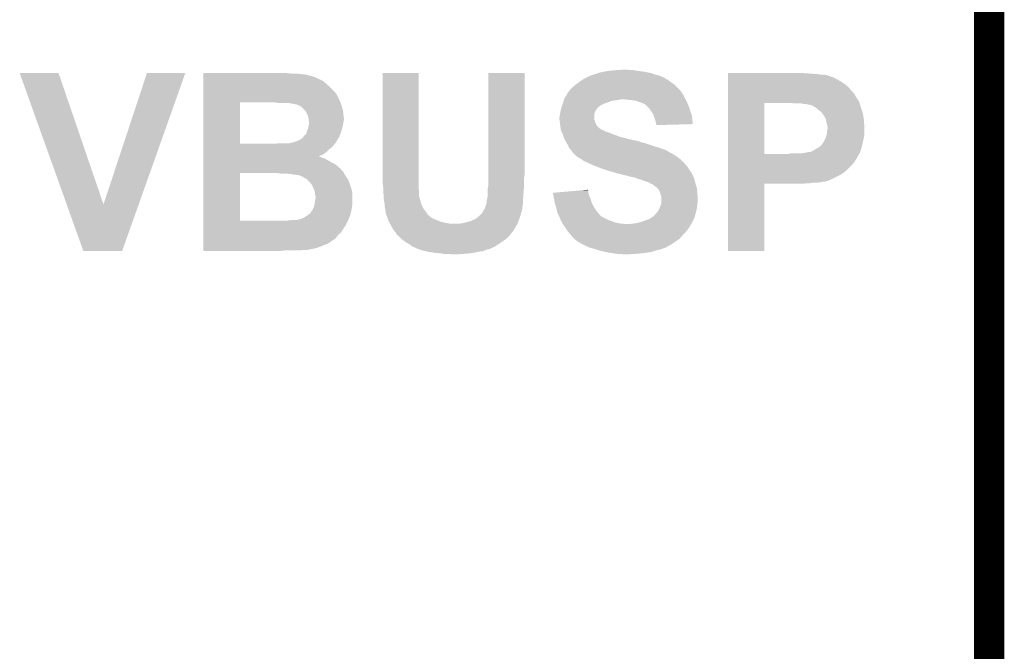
# Model space of a CAD drawing. Extents: x -0.05 to 0.95, y -0.15 to 2.1.
# Tile 37 of 38: x 0.59 to 0.79, y 1.68 to 1.8. Entities that reach past the tile are written whole.
import ezdxf

# ---------------------------------------------------------------- set-up
doc = ezdxf.new("R2010")
doc.units = 0
doc.layers.add('PAC1811_CLICK_V100A_GKO', color=5, linetype='CONTINUOUS')
doc.layers.add('PAC1811_CLICK_V100A_GTO', color=14, linetype='CONTINUOUS')

msp = doc.modelspace()

# ---------------------------------------------------------------- linework, layer by layer
at = {"layer": 'PAC1811_CLICK_V100A_GKO', "const_width": 0.006}
msp.add_lwpolyline([(0.725, 1), (0.785, 1.06), (0.785, 2.055)], dxfattribs=at)
at = {"layer": 'PAC1811_CLICK_V100A_GTO'}
for points in [[(0.60231, 1.7642), (0.593, 1.7902), (0.6096, 1.7642), (0.6007, 1.7902)], [(0.593, 1.7902), (0.593, 1.7902), (0.6007, 1.7902), (0.593, 1.7902)], [(0.6096, 1.7642), (0.6182, 1.7902), (0.61657, 1.7642), (0.6258, 1.7902)], [(0.6182, 1.7902), (0.6182, 1.7902), (0.6258, 1.7902), (0.6182, 1.7902)], [(0.6294, 1.7901), (0.6294, 1.7902), (0.6469, 1.7901), (0.6458, 1.7902)], [(0.6294, 1.7899), (0.6294, 1.7901), (0.6497, 1.7899), (0.6479, 1.7901)], [(0.6649, 1.7683), (0.6649, 1.7902), (0.672, 1.7683), (0.672, 1.7902)], [(0.6649, 1.7902), (0.6649, 1.7902), (0.672, 1.7902), (0.6649, 1.7902)], [(0.6858, 1.7716), (0.6858, 1.7902), (0.693, 1.7716), (0.693, 1.7902)], [(0.6858, 1.7902), (0.6858, 1.7902), (0.693, 1.7902), (0.6858, 1.7902)], [(0.7069, 1.79), (0.7073, 1.7901), (0.71863, 1.79), (0.71837, 1.7901)], [(0.7073, 1.7901), (0.70755, 1.7902), (0.71837, 1.7901), (0.7181, 1.7902)], [(0.70755, 1.7902), (0.7078, 1.7903), (0.7181, 1.7902), (0.71757, 1.7903)], [(0.7078, 1.7903), (0.7088, 1.7905), (0.71757, 1.7903), (0.7165, 1.7905)], [(0.7088, 1.7905), (0.7094, 1.7906), (0.7165, 1.7905), (0.7157, 1.7906)], [(0.7094, 1.7906), (0.71, 1.7907), (0.7157, 1.7906), (0.7151, 1.7907)], [(0.71, 1.7907), (0.7113, 1.7908), (0.7151, 1.7907), (0.7144, 1.7908)], [(0.7113, 1.7908), (0.7128, 1.7909), (0.7138, 1.7908), (0.7134, 1.7909)], [(0.7333, 1.79), (0.7333, 1.7902), (0.751, 1.79), (0.7482, 1.7902)], [(0.6294, 1.7897), (0.6294, 1.7899), (0.6504, 1.7897), (0.6498, 1.7899)], [(0.6294, 1.7899), (0.6294, 1.7899), (0.6498, 1.7899), (0.6497, 1.7899)], [(0.6294, 1.7896), (0.6294, 1.7897), (0.6509, 1.7896), (0.6504, 1.7897)], [(0.6294, 1.7894), (0.6294, 1.7896), (0.6515, 1.7894), (0.6509, 1.7896)], [(0.6294, 1.7891), (0.6294, 1.7894), (0.6521, 1.7891), (0.6515, 1.7894)], [(0.6294, 1.7888), (0.6294, 1.7891), (0.6528, 1.7888), (0.6521, 1.7891)], [(0.6294, 1.7884), (0.6294, 1.7888), (0.6534, 1.7884), (0.6528, 1.7888)], [(0.6294, 1.7883), (0.6294, 1.7884), (0.6534, 1.7883), (0.6534, 1.7884)], [(0.6294, 1.7882), (0.6294, 1.7883), (0.6536, 1.7882), (0.6534, 1.7883)], [(0.6294, 1.7879), (0.6294, 1.7882), (0.6539, 1.7879), (0.6536, 1.7882)], [(0.7031, 1.7879), (0.7039, 1.7885), (0.7227, 1.7879), (0.72186, 1.7885)], [(0.7039, 1.7885), (0.7045, 1.7889), (0.72186, 1.7885), (0.7213, 1.7889)], [(0.7045, 1.7889), (0.7048, 1.7891), (0.7213, 1.7889), (0.72095, 1.7891)], [(0.7048, 1.7891), (0.7052, 1.7893), (0.72095, 1.7891), (0.7206, 1.7893)], [(0.7052, 1.7893), (0.7058, 1.7896), (0.7206, 1.7893), (0.71993, 1.7896)], [(0.7058, 1.7896), (0.7059, 1.7897), (0.71993, 1.7896), (0.7197, 1.7897)], [(0.7061, 1.7897), (0.7063, 1.7898), (0.7197, 1.7897), (0.7193, 1.7898)], [(0.7063, 1.7898), (0.7066, 1.7899), (0.7193, 1.7898), (0.7189, 1.7899)], [(0.7066, 1.7899), (0.7069, 1.79), (0.7189, 1.7899), (0.71863, 1.79)], [(0.7333, 1.7899), (0.7333, 1.79), (0.7517, 1.7899), (0.751, 1.79)], [(0.7333, 1.7898), (0.7333, 1.7899), (0.7528, 1.7898), (0.7523, 1.7899)], [(0.7333, 1.7897), (0.7333, 1.7898), (0.7532, 1.7897), (0.7528, 1.7898)], [(0.7333, 1.7896), (0.7333, 1.7897), (0.7533, 1.7896), (0.7532, 1.7897)], [(0.7333, 1.7895), (0.7333, 1.7896), (0.7537, 1.7895), (0.7535, 1.7896)], [(0.7333, 1.7896), (0.7333, 1.7896), (0.7535, 1.7896), (0.7533, 1.7896)], [(0.7333, 1.7893), (0.7333, 1.7895), (0.7543, 1.7893), (0.7537, 1.7895)], [(0.7333, 1.7885), (0.7333, 1.7893), (0.7557, 1.7885), (0.7543, 1.7893)], [(0.7333, 1.7879), (0.7333, 1.7885), (0.7566, 1.7879), (0.7557, 1.7885)], [(0.6294, 1.7876), (0.6294, 1.7879), (0.6543, 1.7876), (0.6539, 1.7879)], [(0.6294, 1.7867), (0.6294, 1.7876), (0.6552, 1.7867), (0.6543, 1.7876)], [(0.6294, 1.7861), (0.6294, 1.7867), (0.6557, 1.7861), (0.6552, 1.7867)], [(0.7014, 1.7861), (0.7015, 1.7862), (0.72428, 1.7861), (0.72422, 1.7862)], [(0.7015, 1.7862), (0.70163, 1.7864), (0.72422, 1.7862), (0.7241, 1.7864)], [(0.70163, 1.7864), (0.7017, 1.7865), (0.7241, 1.7864), (0.72403, 1.7865)], [(0.7017, 1.7865), (0.70193, 1.7868), (0.72403, 1.7865), (0.7238, 1.7868)], [(0.70193, 1.7868), (0.702, 1.7869), (0.7238, 1.7868), (0.7237, 1.7869)], [(0.702, 1.7869), (0.7025, 1.7874), (0.7237, 1.7869), (0.7232, 1.7874)], [(0.7025, 1.7874), (0.7031, 1.7879), (0.7232, 1.7874), (0.7227, 1.7879)], [(0.7333, 1.7871), (0.7333, 1.7879), (0.7574, 1.7871), (0.7566, 1.7879)], [(0.7333, 1.7862), (0.7333, 1.7871), (0.7582, 1.7862), (0.7574, 1.7871)], [(0.7333, 1.7861), (0.7333, 1.7862), (0.7583, 1.7861), (0.7582, 1.7862)], [(0.6294, 1.7854), (0.6294, 1.7861), (0.6561, 1.7854), (0.6557, 1.7861)], [(0.6294, 1.7853), (0.6294, 1.7854), (0.6561, 1.7853), (0.6561, 1.7854)], [(0.6294, 1.7847), (0.6294, 1.7853), (0.6564, 1.7847), (0.6561, 1.7853)], [(0.6294, 1.7844), (0.6294, 1.7847), (0.65652, 1.7844), (0.6564, 1.7847)], [(0.6294, 1.7762), (0.6294, 1.7844), (0.6366, 1.7762), (0.6366, 1.7844)], [(0.6442, 1.7843), (0.6436, 1.7844), (0.65656, 1.7843), (0.65652, 1.7844)], [(0.6466, 1.7842), (0.6464, 1.7843), (0.6566, 1.7842), (0.65656, 1.7843)], [(0.70053, 1.7841), (0.70073, 1.7847), (0.7086, 1.7841), (0.7102, 1.7847)], [(0.70073, 1.7847), (0.7008, 1.7849), (0.7102, 1.7847), (0.7116, 1.7849)], [(0.7008, 1.7849), (0.70083, 1.785), (0.7116, 1.7849), (0.7122, 1.785)], [(0.70083, 1.785), (0.7009, 1.7852), (0.72488, 1.785), (0.72476, 1.7852)], [(0.7009, 1.7852), (0.70096, 1.7853), (0.72476, 1.7852), (0.7247, 1.7853)], [(0.70096, 1.7853), (0.70134, 1.7859), (0.7247, 1.7853), (0.7244, 1.7859)], [(0.70134, 1.7859), (0.7014, 1.786), (0.7244, 1.7859), (0.72434, 1.786)], [(0.7014, 1.786), (0.7014, 1.7861), (0.72434, 1.786), (0.72428, 1.7861)], [(0.7147, 1.7848), (0.7127, 1.785), (0.725, 1.7848), (0.72488, 1.785)], [(0.7154, 1.7846), (0.7147, 1.7848), (0.72509, 1.7846), (0.725, 1.7848)], [(0.716, 1.7844), (0.7154, 1.7846), (0.72517, 1.7844), (0.72509, 1.7846)], [(0.7165, 1.7842), (0.716, 1.7844), (0.72526, 1.7842), (0.72517, 1.7844)], [(0.7333, 1.7857), (0.7333, 1.7861), (0.7585, 1.7857), (0.7583, 1.7861)], [(0.7333, 1.7848), (0.7333, 1.7857), (0.7591, 1.7848), (0.7585, 1.7857)], [(0.7333, 1.7844), (0.7333, 1.7848), (0.7593, 1.7844), (0.7591, 1.7848)], [(0.7333, 1.7843), (0.7333, 1.7844), (0.75933, 1.7843), (0.7593, 1.7844)], [(0.7333, 1.7742), (0.7333, 1.7843), (0.7405, 1.7742), (0.7405, 1.7843)], [(0.7463, 1.7842), (0.7458, 1.7843), (0.75936, 1.7842), (0.75933, 1.7843)], [(0.6473, 1.7841), (0.6466, 1.7842), (0.65663, 1.7841), (0.6566, 1.7842)], [(0.6478, 1.784), (0.6473, 1.7841), (0.65667, 1.784), (0.65663, 1.7841)], [(0.6483, 1.7838), (0.6478, 1.784), (0.65673, 1.7838), (0.65667, 1.784)], [(0.6487, 1.7836), (0.6483, 1.7838), (0.6568, 1.7836), (0.65673, 1.7838)], [(0.6494, 1.7829), (0.6487, 1.7836), (0.657, 1.7829), (0.6568, 1.7836)], [(0.6497, 1.7826), (0.6494, 1.7829), (0.65704, 1.7826), (0.657, 1.7829)], [(0.6499, 1.7821), (0.6497, 1.7826), (0.6571, 1.7821), (0.65704, 1.7826)], [(0.7, 1.782), (0.70007, 1.7824), (0.7068, 1.782), (0.7069, 1.7824)], [(0.70007, 1.7824), (0.7001, 1.7826), (0.7069, 1.7824), (0.707, 1.7826)], [(0.7001, 1.7826), (0.70015, 1.7828), (0.707, 1.7826), (0.7071, 1.7828)], [(0.70015, 1.7828), (0.7003, 1.7834), (0.7071, 1.7828), (0.7075, 1.7834)], [(0.7003, 1.7834), (0.70033, 1.7835), (0.7075, 1.7834), (0.7077, 1.7835)], [(0.70033, 1.7835), (0.7004, 1.7837), (0.7077, 1.7835), (0.7079, 1.7837)], [(0.7004, 1.7837), (0.70053, 1.7841), (0.7079, 1.7837), (0.7086, 1.7841)], [(0.7169, 1.784), (0.7165, 1.7842), (0.72534, 1.784), (0.72526, 1.7842)], [(0.7175, 1.7834), (0.7169, 1.784), (0.7256, 1.7834), (0.72534, 1.784)], [(0.7177, 1.7832), (0.7175, 1.7834), (0.72566, 1.7832), (0.7256, 1.7834)], [(0.71803, 1.7827), (0.7177, 1.7832), (0.7258, 1.7827), (0.72566, 1.7832)], [(0.7185, 1.782), (0.71803, 1.7827), (0.72606, 1.782), (0.7258, 1.7827)], [(0.7483, 1.7841), (0.7478, 1.7842), (0.75939, 1.7841), (0.75936, 1.7842)], [(0.7489, 1.784), (0.7487, 1.7841), (0.75942, 1.784), (0.75939, 1.7841)], [(0.7496, 1.7839), (0.749, 1.784), (0.75945, 1.7839), (0.75942, 1.784)], [(0.7501, 1.7837), (0.7496, 1.7839), (0.75951, 1.7837), (0.75945, 1.7839)], [(0.7506, 1.7834), (0.7501, 1.7837), (0.7596, 1.7834), (0.75951, 1.7837)], [(0.751, 1.7831), (0.7506, 1.7834), (0.7597, 1.7831), (0.7596, 1.7834)], [(0.7513, 1.7828), (0.751, 1.7831), (0.7598, 1.7828), (0.7597, 1.7831)], [(0.7516, 1.7826), (0.7513, 1.7828), (0.75987, 1.7826), (0.7598, 1.7828)], [(0.7518, 1.7825), (0.7516, 1.7826), (0.7599, 1.7825), (0.75987, 1.7826)], [(0.7518, 1.7824), (0.7518, 1.7825), (0.75993, 1.7824), (0.7599, 1.7825)], [(0.75196, 1.7822), (0.7518, 1.7824), (0.76, 1.7822), (0.75993, 1.7824)], [(0.6501, 1.7817), (0.6499, 1.7821), (0.65715, 1.7817), (0.6571, 1.7821)], [(0.6502, 1.7813), (0.6501, 1.7817), (0.6572, 1.7813), (0.65715, 1.7817)], [(0.6502, 1.7809), (0.6502, 1.7813), (0.6572, 1.7809), (0.6572, 1.7813)], [(0.6503, 1.7806), (0.6502, 1.7809), (0.65714, 1.7806), (0.6572, 1.7809)], [(0.6503, 1.7804), (0.6503, 1.7806), (0.6571, 1.7804), (0.65714, 1.7806)], [(0.6503, 1.7803), (0.6503, 1.7804), (0.65708, 1.7803), (0.6571, 1.7804)], [(0.6999, 1.7815), (0.7, 1.782), (0.7068, 1.7815), (0.7068, 1.782)], [(0.6999, 1.781), (0.6999, 1.7815), (0.7068, 1.781), (0.7068, 1.7815)], [(0.69993, 1.7808), (0.6999, 1.781), (0.7069, 1.7808), (0.7068, 1.781)], [(0.69998, 1.7804), (0.69993, 1.7808), (0.707, 1.7804), (0.7069, 1.7808)], [(0.7, 1.7802), (0.69998, 1.7804), (0.7071, 1.7802), (0.707, 1.7804)], [(0.71853, 1.7819), (0.7185, 1.782), (0.7261, 1.7819), (0.72606, 1.782)], [(0.7188, 1.7811), (0.71853, 1.7819), (0.7262, 1.7811), (0.7261, 1.7819)], [(0.7189, 1.7808), (0.7188, 1.7811), (0.72623, 1.7808), (0.7262, 1.7811)], [(0.719, 1.7803), (0.7189, 1.7808), (0.72628, 1.7803), (0.72623, 1.7808)], [(0.7522, 1.7819), (0.75196, 1.7822), (0.76005, 1.7819), (0.76, 1.7822)], [(0.7525, 1.7814), (0.7522, 1.7819), (0.76012, 1.7814), (0.76005, 1.7819)], [(0.7527, 1.7809), (0.7525, 1.7814), (0.7602, 1.7809), (0.76012, 1.7814)], [(0.7528, 1.7803), (0.7527, 1.7809), (0.76024, 1.7803), (0.7602, 1.7809)], [(0.6498, 1.7783), (0.64982, 1.7784), (0.65656, 1.7783), (0.6566, 1.7784)], [(0.64982, 1.7784), (0.6499, 1.7787), (0.6566, 1.7784), (0.65669, 1.7787)], [(0.6499, 1.7787), (0.6501, 1.7792), (0.65669, 1.7787), (0.65683, 1.7792)], [(0.6501, 1.7792), (0.6502, 1.7797), (0.65683, 1.7792), (0.65697, 1.7797)], [(0.6502, 1.7797), (0.65022, 1.7798), (0.65697, 1.7797), (0.657, 1.7798)], [(0.65022, 1.7798), (0.6503, 1.7803), (0.657, 1.7798), (0.65708, 1.7803)], [(0.70003, 1.78), (0.7, 1.7802), (0.7072, 1.78), (0.7071, 1.7802)], [(0.70007, 1.7797), (0.70003, 1.78), (0.7074, 1.7797), (0.7072, 1.78)], [(0.70013, 1.7793), (0.70007, 1.7797), (0.7078, 1.7793), (0.7074, 1.7797)], [(0.70016, 1.7791), (0.70013, 1.7793), (0.7081, 1.7791), (0.7078, 1.7793)], [(0.70017, 1.779), (0.70016, 1.7791), (0.7082, 1.779), (0.7081, 1.7791)], [(0.70019, 1.7789), (0.70017, 1.779), (0.7085, 1.7789), (0.7082, 1.779)], [(0.7002, 1.7788), (0.70019, 1.7789), (0.7087, 1.7788), (0.7085, 1.7789)], [(0.7003, 1.7786), (0.7002, 1.7788), (0.7091, 1.7786), (0.7087, 1.7788)], [(0.70035, 1.7785), (0.7003, 1.7786), (0.7095, 1.7785), (0.7091, 1.7786)], [(0.7005, 1.7782), (0.70035, 1.7785), (0.71025, 1.7782), (0.7095, 1.7785)], [(0.71907, 1.7801), (0.719, 1.7803), (0.7263, 1.7801), (0.72628, 1.7803)], [(0.7191, 1.78), (0.71907, 1.7801), (0.72269, 1.78), (0.7263, 1.7801)], [(0.7191, 1.7799), (0.7191, 1.78), (0.7191, 1.7799), (0.72269, 1.78)], [(0.753, 1.7795), (0.7528, 1.7803), (0.76029, 1.7795), (0.76024, 1.7803)], [(0.7529, 1.7787), (0.753, 1.7792), (0.7603, 1.7787), (0.7603, 1.7792)], [(0.7529, 1.7782), (0.7529, 1.7787), (0.7603, 1.7782), (0.7603, 1.7787)], [(0.753, 1.7794), (0.753, 1.7795), (0.7603, 1.7794), (0.76029, 1.7795)], [(0.753, 1.7792), (0.753, 1.7794), (0.7603, 1.7792), (0.7603, 1.7794)], [(0.647, 1.7764), (0.6474, 1.7766), (0.6556, 1.7764), (0.65573, 1.7766)], [(0.6474, 1.7766), (0.6479, 1.7767), (0.65573, 1.7766), (0.6558, 1.7767)], [(0.6479, 1.7767), (0.6481, 1.7768), (0.6558, 1.7767), (0.6558, 1.7768)], [(0.6481, 1.7768), (0.6483, 1.7769), (0.6558, 1.7768), (0.65586, 1.7769)], [(0.6483, 1.7769), (0.6488, 1.7772), (0.65586, 1.7769), (0.65605, 1.7772)], [(0.6488, 1.7772), (0.6492, 1.7775), (0.65605, 1.7772), (0.65624, 1.7775)], [(0.6492, 1.7776), (0.6493, 1.7778), (0.6563, 1.7776), (0.65637, 1.7778)], [(0.6492, 1.7775), (0.6492, 1.7776), (0.65624, 1.7775), (0.6563, 1.7776)], [(0.6493, 1.7778), (0.6496, 1.778), (0.65637, 1.7778), (0.65645, 1.778)], [(0.6496, 1.778), (0.6498, 1.7783), (0.65645, 1.778), (0.65656, 1.7783)], [(0.70054, 1.7781), (0.7005, 1.7782), (0.7105, 1.7781), (0.71025, 1.7782)], [(0.70062, 1.7779), (0.70054, 1.7781), (0.7111, 1.7779), (0.7105, 1.7781)], [(0.70073, 1.7776), (0.70062, 1.7779), (0.7118, 1.7776), (0.7111, 1.7779)], [(0.70088, 1.7772), (0.70073, 1.7776), (0.7134, 1.7772), (0.7118, 1.7776)], [(0.70096, 1.777), (0.70088, 1.7772), (0.7143, 1.777), (0.7134, 1.7772)], [(0.701, 1.7769), (0.70096, 1.777), (0.7145, 1.7769), (0.7143, 1.777)], [(0.70112, 1.7767), (0.701, 1.7769), (0.7156, 1.7767), (0.7148, 1.7769)], [(0.70124, 1.7765), (0.70112, 1.7767), (0.7161, 1.7765), (0.7156, 1.7767)], [(0.7013, 1.7764), (0.70124, 1.7765), (0.7166, 1.7764), (0.7161, 1.7765)], [(0.7519, 1.7761), (0.7522, 1.7765), (0.75989, 1.7761), (0.75998, 1.7765)], [(0.7522, 1.7765), (0.7526, 1.7773), (0.75998, 1.7765), (0.76016, 1.7773)], [(0.7526, 1.7773), (0.75265, 1.7775), (0.76016, 1.7773), (0.7602, 1.7775)], [(0.75265, 1.7775), (0.7527, 1.7777), (0.7602, 1.7775), (0.76023, 1.7777)], [(0.7527, 1.7777), (0.7529, 1.7782), (0.76023, 1.7777), (0.7603, 1.7782)], [(0.6294, 1.7761), (0.6294, 1.7762), (0.6553, 1.7761), (0.6554, 1.7762)], [(0.6294, 1.7762), (0.6294, 1.7762), (0.6434, 1.7762), (0.6366, 1.7762)], [(0.6294, 1.7756), (0.6294, 1.7761), (0.6549, 1.7756), (0.6553, 1.7761)], [(0.6294, 1.7752), (0.6294, 1.7756), (0.6544, 1.7752), (0.6549, 1.7756)], [(0.6294, 1.7746), (0.6294, 1.7752), (0.6538, 1.7746), (0.6544, 1.7752)], [(0.6294, 1.7741), (0.6294, 1.7746), (0.6531, 1.7741), (0.6538, 1.7746)], [(0.6434, 1.7762), (0.6443, 1.7763), (0.6554, 1.7762), (0.6555, 1.7763)], [(0.6464, 1.7763), (0.6466, 1.7764), (0.6555, 1.7763), (0.6556, 1.7764)], [(0.7016, 1.7759), (0.7013, 1.7764), (0.7181, 1.7759), (0.7166, 1.7764)], [(0.70164, 1.7758), (0.7016, 1.7759), (0.7184, 1.7758), (0.7181, 1.7759)], [(0.7018, 1.7754), (0.70164, 1.7758), (0.7197, 1.7754), (0.7184, 1.7758)], [(0.7021, 1.7751), (0.7018, 1.7754), (0.7206, 1.7751), (0.7197, 1.7754)], [(0.70217, 1.775), (0.7021, 1.7751), (0.7209, 1.775), (0.7206, 1.7751)], [(0.7024, 1.7747), (0.70217, 1.775), (0.7214, 1.7747), (0.7209, 1.775)], [(0.7026, 1.7744), (0.7024, 1.7747), (0.7219, 1.7744), (0.7214, 1.7747)], [(0.7484, 1.7744), (0.7493, 1.7746), (0.75935, 1.7744), (0.75945, 1.7746)], [(0.7496, 1.7746), (0.7499, 1.7747), (0.75945, 1.7746), (0.7595, 1.7747)], [(0.7499, 1.7747), (0.75, 1.7748), (0.7595, 1.7747), (0.75953, 1.7748)], [(0.75, 1.7748), (0.7504, 1.775), (0.75953, 1.7748), (0.75959, 1.775)], [(0.7504, 1.775), (0.7507, 1.7752), (0.75959, 1.775), (0.75965, 1.7752)], [(0.7507, 1.7752), (0.7511, 1.7754), (0.75965, 1.7752), (0.75971, 1.7754)], [(0.7511, 1.7754), (0.7515, 1.7757), (0.75971, 1.7754), (0.7598, 1.7757)], [(0.7515, 1.7757), (0.7519, 1.7761), (0.7598, 1.7757), (0.75989, 1.7761)], [(0.6294, 1.7737), (0.6294, 1.7741), (0.6522, 1.7737), (0.6531, 1.7741)], [(0.6294, 1.7736), (0.6294, 1.7737), (0.6524, 1.7736), (0.6523, 1.7737)], [(0.6294, 1.7737), (0.6294, 1.7737), (0.6523, 1.7737), (0.6522, 1.7737)], [(0.6294, 1.7735), (0.6294, 1.7736), (0.6528, 1.7735), (0.6526, 1.7736)], [(0.6294, 1.7736), (0.6294, 1.7736), (0.6526, 1.7736), (0.6524, 1.7736)], [(0.6294, 1.7733), (0.6294, 1.7735), (0.6534, 1.7733), (0.6528, 1.7735)], [(0.6294, 1.7725), (0.6294, 1.7733), (0.6548, 1.7725), (0.6534, 1.7733)], [(0.7028, 1.7742), (0.7026, 1.7744), (0.7223, 1.7742), (0.722, 1.7744)], [(0.7026, 1.7744), (0.7026, 1.7744), (0.722, 1.7744), (0.7219, 1.7744)], [(0.7031, 1.7739), (0.7028, 1.7742), (0.7228, 1.7739), (0.7223, 1.7742)], [(0.7036, 1.7735), (0.7031, 1.7739), (0.7234, 1.7735), (0.7228, 1.7739)], [(0.7042, 1.7732), (0.7036, 1.7735), (0.72376, 1.7732), (0.7234, 1.7735)], [(0.70445, 1.773), (0.7042, 1.7732), (0.724, 1.773), (0.72376, 1.7732)], [(0.7047, 1.7728), (0.70445, 1.773), (0.7242, 1.7728), (0.724, 1.773)], [(0.7054, 1.7725), (0.7047, 1.7728), (0.7245, 1.7725), (0.7242, 1.7728)], [(0.7333, 1.7739), (0.7333, 1.7742), (0.7591, 1.7739), (0.75925, 1.7742)], [(0.7333, 1.7742), (0.7333, 1.7742), (0.7453, 1.7742), (0.7405, 1.7742)], [(0.7333, 1.7738), (0.7333, 1.7739), (0.759, 1.7738), (0.7591, 1.7739)], [(0.7333, 1.7735), (0.7333, 1.7738), (0.7589, 1.7735), (0.759, 1.7738)], [(0.7333, 1.7731), (0.7333, 1.7735), (0.7586, 1.7731), (0.7589, 1.7735)], [(0.7333, 1.7726), (0.7333, 1.7731), (0.7583, 1.7726), (0.7586, 1.7731)], [(0.7333, 1.7721), (0.7333, 1.7726), (0.7579, 1.7721), (0.7583, 1.7726)], [(0.7453, 1.7742), (0.7457, 1.7743), (0.75925, 1.7742), (0.7593, 1.7743)], [(0.7475, 1.7743), (0.7484, 1.7744), (0.7593, 1.7743), (0.75935, 1.7744)], [(0.6294, 1.772), (0.6294, 1.7725), (0.6557, 1.772), (0.6548, 1.7725)], [(0.6294, 1.7713), (0.6294, 1.772), (0.6565, 1.7713), (0.6557, 1.772)], [(0.6294, 1.7705), (0.6294, 1.7713), (0.6572, 1.7705), (0.6565, 1.7713)], [(0.6858, 1.7701), (0.6858, 1.7716), (0.693, 1.7701), (0.693, 1.7716)], [(0.70562, 1.7724), (0.7054, 1.7725), (0.7246, 1.7724), (0.7245, 1.7725)], [(0.7067, 1.7719), (0.70562, 1.7724), (0.72504, 1.7719), (0.7246, 1.7724)], [(0.70748, 1.7716), (0.7067, 1.7719), (0.7253, 1.7716), (0.72504, 1.7719)], [(0.708, 1.7714), (0.70748, 1.7716), (0.72542, 1.7714), (0.7253, 1.7716)], [(0.7098, 1.7708), (0.708, 1.7714), (0.7258, 1.7708), (0.72542, 1.7714)], [(0.7102, 1.7707), (0.7098, 1.7708), (0.7259, 1.7707), (0.7258, 1.7708)], [(0.7106, 1.7706), (0.7102, 1.7707), (0.72597, 1.7706), (0.7259, 1.7707)], [(0.7109, 1.7705), (0.7106, 1.7706), (0.72603, 1.7705), (0.72597, 1.7706)], [(0.7333, 1.7709), (0.7333, 1.7721), (0.7567, 1.7709), (0.7579, 1.7721)], [(0.7333, 1.7704), (0.7333, 1.7709), (0.7561, 1.7704), (0.7567, 1.7709)], [(0.6294, 1.7704), (0.6294, 1.7705), (0.6572, 1.7704), (0.6572, 1.7705)], [(0.6294, 1.761), (0.6294, 1.7704), (0.6366, 1.761), (0.6366, 1.7704)], [(0.6447, 1.7703), (0.644, 1.7704), (0.65727, 1.7703), (0.6572, 1.7704)], [(0.6464, 1.7702), (0.6459, 1.7703), (0.65733, 1.7702), (0.65727, 1.7703)], [(0.6472, 1.7701), (0.6469, 1.7702), (0.6574, 1.7701), (0.65733, 1.7702)], [(0.6478, 1.77), (0.6476, 1.7701), (0.65746, 1.77), (0.6574, 1.7701)], [(0.6485, 1.7699), (0.6482, 1.77), (0.65752, 1.7699), (0.65746, 1.77)], [(0.649, 1.7697), (0.6485, 1.7699), (0.65764, 1.7697), (0.65752, 1.7699)], [(0.64917, 1.7696), (0.649, 1.7697), (0.6577, 1.7696), (0.65764, 1.7697)], [(0.6495, 1.7694), (0.64917, 1.7696), (0.65783, 1.7694), (0.6577, 1.7696)], [(0.6499, 1.7692), (0.6495, 1.7694), (0.65797, 1.7692), (0.65783, 1.7694)], [(0.65005, 1.769), (0.6499, 1.7692), (0.6581, 1.769), (0.65797, 1.7692)], [(0.6502, 1.7688), (0.65005, 1.769), (0.65817, 1.7688), (0.6581, 1.769)], [(0.6505, 1.7686), (0.6502, 1.7688), (0.65825, 1.7686), (0.65817, 1.7688)], [(0.6858, 1.7695), (0.6858, 1.7701), (0.6929, 1.7695), (0.693, 1.7701)], [(0.6858, 1.7682), (0.6858, 1.7695), (0.6929, 1.7682), (0.6929, 1.7695)], [(0.7111, 1.7704), (0.7109, 1.7705), (0.7261, 1.7704), (0.72603, 1.7705)], [(0.712, 1.7702), (0.7111, 1.7704), (0.7262, 1.7702), (0.7261, 1.7704)], [(0.7127, 1.77), (0.712, 1.7702), (0.7263, 1.77), (0.7262, 1.7702)], [(0.7133, 1.7699), (0.7127, 1.77), (0.72634, 1.7699), (0.7263, 1.77)], [(0.7139, 1.7697), (0.7133, 1.7699), (0.72643, 1.7697), (0.72634, 1.7699)], [(0.7149, 1.7695), (0.7139, 1.7697), (0.72651, 1.7695), (0.72643, 1.7697)], [(0.7153, 1.7693), (0.7149, 1.7695), (0.7266, 1.7693), (0.72651, 1.7695)], [(0.7157, 1.7692), (0.7153, 1.7693), (0.72662, 1.7692), (0.7266, 1.7693)], [(0.7162, 1.769), (0.716, 1.7692), (0.72667, 1.769), (0.72662, 1.7692)], [(0.7166, 1.7689), (0.7162, 1.769), (0.7267, 1.7689), (0.72667, 1.769)], [(0.7168, 1.7688), (0.7166, 1.7689), (0.72672, 1.7688), (0.7267, 1.7689)], [(0.7175, 1.7686), (0.7168, 1.7688), (0.72677, 1.7686), (0.72672, 1.7688)], [(0.7333, 1.7702), (0.7333, 1.7704), (0.7558, 1.7702), (0.756, 1.7704)], [(0.7333, 1.7704), (0.7333, 1.7704), (0.756, 1.7704), (0.7561, 1.7704)], [(0.7333, 1.7692), (0.7333, 1.7702), (0.7538, 1.7692), (0.7558, 1.7702)], [(0.7333, 1.7689), (0.7333, 1.7692), (0.7531, 1.7689), (0.7538, 1.7692)], [(0.7333, 1.7687), (0.7333, 1.7689), (0.7524, 1.7687), (0.7531, 1.7689)], [(0.7333, 1.7686), (0.7333, 1.7687), (0.7517, 1.7686), (0.752, 1.7687)], [(0.7333, 1.7687), (0.7333, 1.7687), (0.752, 1.7687), (0.7524, 1.7687)], [(0.6506, 1.7684), (0.6505, 1.7686), (0.65833, 1.7684), (0.65825, 1.7686)], [(0.6508, 1.7682), (0.6506, 1.7684), (0.6584, 1.7682), (0.65833, 1.7684)], [(0.651, 1.7678), (0.6508, 1.7682), (0.65853, 1.7678), (0.6584, 1.7682)], [(0.6512, 1.7673), (0.651, 1.7678), (0.6587, 1.7673), (0.65853, 1.7678)], [(0.6514, 1.7669), (0.6512, 1.7673), (0.65878, 1.7669), (0.6587, 1.7673)], [(0.6515, 1.7665), (0.6514, 1.7669), (0.65886, 1.7665), (0.65878, 1.7669)], [(0.66499, 1.7676), (0.6649, 1.7683), (0.672, 1.7676), (0.672, 1.7683)], [(0.665, 1.7675), (0.66499, 1.7676), (0.67201, 1.7675), (0.672, 1.7676)], [(0.665, 1.7667), (0.665, 1.7675), (0.6721, 1.7667), (0.67201, 1.7675)], [(0.6651, 1.7659), (0.665, 1.7667), (0.6721, 1.7659), (0.6721, 1.7667)], [(0.6857, 1.7674), (0.6858, 1.7679), (0.69285, 1.7674), (0.69288, 1.7679)], [(0.6857, 1.766), (0.6857, 1.7674), (0.69275, 1.766), (0.69285, 1.7674)], [(0.6858, 1.7679), (0.6858, 1.7682), (0.69288, 1.7679), (0.6929, 1.7682)], [(0.69975, 1.7666), (0.70435, 1.767), (0.7056, 1.7666), (0.7056, 1.767)], [(0.70435, 1.767), (0.7055, 1.7671), (0.7056, 1.767), (0.7055, 1.7671)], [(0.71767, 1.7685), (0.7175, 1.7686), (0.7268, 1.7685), (0.72677, 1.7686)], [(0.718, 1.7683), (0.71767, 1.7685), (0.72686, 1.7683), (0.7268, 1.7685)], [(0.7185, 1.7681), (0.718, 1.7683), (0.72692, 1.7681), (0.72686, 1.7683)], [(0.7188, 1.7678), (0.7185, 1.7681), (0.72701, 1.7678), (0.72692, 1.7681)], [(0.7191, 1.7676), (0.7188, 1.7678), (0.72707, 1.7676), (0.72701, 1.7678)], [(0.7192, 1.7675), (0.7191, 1.7676), (0.7271, 1.7675), (0.72707, 1.7676)], [(0.7194, 1.7673), (0.7192, 1.7675), (0.72712, 1.7673), (0.7271, 1.7675)], [(0.7196, 1.767), (0.7194, 1.7673), (0.72715, 1.767), (0.72712, 1.7673)], [(0.7198, 1.7666), (0.7196, 1.767), (0.72719, 1.7666), (0.72715, 1.767)], [(0.7333, 1.7685), (0.7333, 1.7686), (0.751, 1.7685), (0.7513, 1.7686)], [(0.7333, 1.7686), (0.7333, 1.7686), (0.7513, 1.7686), (0.7517, 1.7686)], [(0.7333, 1.7684), (0.7333, 1.7685), (0.7495, 1.7684), (0.7501, 1.7685)], [(0.7333, 1.7683), (0.7333, 1.7684), (0.7482, 1.7683), (0.7489, 1.7684)], [(0.7333, 1.755), (0.7333, 1.7683), (0.7405, 1.755), (0.7405, 1.7683)], [(0.7333, 1.7683), (0.7333, 1.7683), (0.7405, 1.7683), (0.7482, 1.7683)], [(0.6514, 1.7643), (0.6516, 1.7655), (0.6589, 1.7643), (0.6589, 1.7655)], [(0.6515, 1.7663), (0.6515, 1.7665), (0.6589, 1.7663), (0.65886, 1.7665)], [(0.6515, 1.7661), (0.6515, 1.7663), (0.6589, 1.7661), (0.6589, 1.7663)], [(0.6516, 1.7658), (0.6515, 1.7661), (0.6589, 1.7658), (0.6589, 1.7661)], [(0.6516, 1.7655), (0.6516, 1.7658), (0.6589, 1.7655), (0.6589, 1.7658)], [(0.6651, 1.7658), (0.6651, 1.7659), (0.6721, 1.7658), (0.6721, 1.7659)], [(0.6651, 1.7653), (0.6651, 1.7658), (0.67227, 1.7653), (0.6721, 1.7658)], [(0.66512, 1.7652), (0.6651, 1.7653), (0.6723, 1.7652), (0.67227, 1.7653)], [(0.66513, 1.7651), (0.66512, 1.7652), (0.6723, 1.7651), (0.6723, 1.7652)], [(0.66518, 1.7648), (0.66513, 1.7651), (0.6724, 1.7648), (0.6723, 1.7651)], [(0.6652, 1.7647), (0.66518, 1.7648), (0.67243, 1.7647), (0.6724, 1.7648)], [(0.6855, 1.765), (0.68555, 1.7652), (0.6927, 1.765), (0.6927, 1.7652)], [(0.6855, 1.7646), (0.6855, 1.765), (0.6927, 1.7646), (0.6927, 1.765)], [(0.68555, 1.7652), (0.6856, 1.7654), (0.6927, 1.7652), (0.69271, 1.7654)], [(0.6856, 1.7654), (0.6857, 1.766), (0.69271, 1.7654), (0.69275, 1.766)], [(0.6986, 1.7665), (0.69975, 1.7666), (0.70563, 1.7665), (0.7056, 1.7666)], [(0.69871, 1.7659), (0.6986, 1.7665), (0.7058, 1.7659), (0.70563, 1.7665)], [(0.6988, 1.7654), (0.69871, 1.7659), (0.70601, 1.7654), (0.7058, 1.7659)], [(0.69884, 1.7652), (0.6988, 1.7654), (0.7061, 1.7652), (0.70601, 1.7654)], [(0.699, 1.7644), (0.69884, 1.7652), (0.70637, 1.7644), (0.7061, 1.7652)], [(0.71983, 1.7665), (0.7198, 1.7666), (0.7272, 1.7665), (0.72719, 1.7666)], [(0.7199, 1.7662), (0.71983, 1.7665), (0.72722, 1.7662), (0.7272, 1.7665)], [(0.7201, 1.7656), (0.7199, 1.7662), (0.72727, 1.7656), (0.72722, 1.7662)], [(0.7201, 1.7652), (0.7201, 1.7656), (0.7273, 1.7652), (0.72727, 1.7656)], [(0.7201, 1.7647), (0.7201, 1.7652), (0.7273, 1.7647), (0.7273, 1.7652)], [(0.6056, 1.755), (0.60231, 1.7642), (0.6133, 1.755), (0.61657, 1.7642)], [(0.6507, 1.7627), (0.6509, 1.763), (0.65862, 1.7627), (0.6587, 1.763)], [(0.6509, 1.763), (0.6511, 1.7633), (0.6587, 1.763), (0.65874, 1.7633)], [(0.6511, 1.7633), (0.65126, 1.7637), (0.65874, 1.7633), (0.6588, 1.7637)], [(0.65126, 1.7637), (0.6513, 1.7638), (0.6588, 1.7637), (0.65882, 1.7638)], [(0.6513, 1.7638), (0.6514, 1.7643), (0.65882, 1.7638), (0.6589, 1.7643)], [(0.66526, 1.7644), (0.6652, 1.7647), (0.6725, 1.7644), (0.67243, 1.7647)], [(0.6653, 1.7642), (0.66526, 1.7644), (0.67258, 1.7642), (0.6725, 1.7644)], [(0.6653, 1.7639), (0.6653, 1.7642), (0.6727, 1.7639), (0.67258, 1.7642)], [(0.6653, 1.7637), (0.6653, 1.7639), (0.6728, 1.7637), (0.6727, 1.7639)], [(0.6654, 1.7633), (0.6653, 1.7637), (0.673, 1.7633), (0.6728, 1.7637)], [(0.6654, 1.763), (0.6654, 1.7633), (0.67324, 1.763), (0.673, 1.7633)], [(0.66547, 1.7628), (0.6654, 1.763), (0.6734, 1.7628), (0.67324, 1.763)], [(0.6655, 1.7627), (0.66547, 1.7628), (0.67347, 1.7627), (0.6734, 1.7628)], [(0.68468, 1.7627), (0.68498, 1.7632), (0.6924, 1.7627), (0.6925, 1.7632)], [(0.68498, 1.7632), (0.6851, 1.7634), (0.6925, 1.7632), (0.69253, 1.7634)], [(0.6851, 1.7634), (0.68527, 1.7639), (0.69253, 1.7634), (0.6926, 1.7639)], [(0.68527, 1.7639), (0.68547, 1.7645), (0.6926, 1.7639), (0.6927, 1.7645)], [(0.68547, 1.7645), (0.6855, 1.7646), (0.6927, 1.7645), (0.6927, 1.7646)], [(0.69903, 1.7643), (0.699, 1.7644), (0.7064, 1.7643), (0.70637, 1.7644)], [(0.6993, 1.7634), (0.69903, 1.7643), (0.7069, 1.7634), (0.7064, 1.7643)], [(0.69946, 1.7627), (0.6993, 1.7634), (0.7074, 1.7627), (0.7069, 1.7634)], [(0.7193, 1.7627), (0.7196, 1.7632), (0.72694, 1.7627), (0.72706, 1.7632)], [(0.7196, 1.7632), (0.71969, 1.7634), (0.72706, 1.7632), (0.7271, 1.7634)], [(0.71969, 1.7634), (0.7199, 1.7639), (0.7271, 1.7634), (0.72717, 1.7639)], [(0.7199, 1.7639), (0.71997, 1.7641), (0.72717, 1.7639), (0.7272, 1.7641)], [(0.71997, 1.7641), (0.7201, 1.7645), (0.7272, 1.7641), (0.7272, 1.7645)], [(0.7201, 1.7645), (0.7201, 1.7647), (0.7272, 1.7645), (0.7273, 1.7647)], [(0.6294, 1.7605), (0.6294, 1.761), (0.6578, 1.7605), (0.65802, 1.761)], [(0.6294, 1.761), (0.6294, 1.761), (0.646, 1.761), (0.6366, 1.761)], [(0.646, 1.761), (0.6468, 1.7611), (0.65802, 1.761), (0.65807, 1.7611)], [(0.6478, 1.7611), (0.648, 1.7612), (0.65807, 1.7611), (0.65811, 1.7612)], [(0.6482, 1.7612), (0.6485, 1.7613), (0.65811, 1.7612), (0.65816, 1.7613)], [(0.6485, 1.7613), (0.6489, 1.7614), (0.65816, 1.7613), (0.6582, 1.7614)], [(0.6489, 1.7614), (0.6493, 1.7616), (0.6582, 1.7614), (0.65828, 1.7616)], [(0.6493, 1.7616), (0.6498, 1.7619), (0.65828, 1.7616), (0.65839, 1.7619)], [(0.6498, 1.7619), (0.6502, 1.7622), (0.65839, 1.7619), (0.6585, 1.7622)], [(0.6502, 1.7622), (0.6506, 1.7625), (0.6585, 1.7622), (0.65857, 1.7625)], [(0.6506, 1.7626), (0.6507, 1.7627), (0.6586, 1.7626), (0.65862, 1.7627)], [(0.6506, 1.7625), (0.6506, 1.7626), (0.65857, 1.7625), (0.6586, 1.7626)], [(0.6655, 1.7624), (0.6655, 1.7627), (0.67367, 1.7624), (0.67347, 1.7627)], [(0.66559, 1.7622), (0.6655, 1.7624), (0.6738, 1.7622), (0.67367, 1.7624)], [(0.6658, 1.7617), (0.66559, 1.7622), (0.6744, 1.7617), (0.6738, 1.7622)], [(0.66583, 1.7616), (0.6658, 1.7617), (0.6745, 1.7616), (0.6744, 1.7617)], [(0.66591, 1.7613), (0.66583, 1.7616), (0.6751, 1.7613), (0.6745, 1.7616)], [(0.66597, 1.7611), (0.66591, 1.7613), (0.6756, 1.7611), (0.6751, 1.7613)], [(0.666, 1.761), (0.66597, 1.7611), (0.67583, 1.761), (0.6756, 1.7611)], [(0.66611, 1.7608), (0.666, 1.761), (0.6763, 1.7608), (0.67583, 1.761)], [(0.6816, 1.7607), (0.6823, 1.7609), (0.69171, 1.7607), (0.69179, 1.7609)], [(0.6823, 1.7609), (0.683, 1.7612), (0.69179, 1.7609), (0.6919, 1.7612)], [(0.683, 1.7612), (0.6837, 1.7616), (0.6919, 1.7612), (0.69203, 1.7616)], [(0.6837, 1.7617), (0.6839, 1.7618), (0.69207, 1.7617), (0.6921, 1.7618)], [(0.6837, 1.7616), (0.6837, 1.7617), (0.69203, 1.7616), (0.69207, 1.7617)], [(0.6839, 1.7618), (0.6844, 1.7623), (0.6921, 1.7618), (0.6923, 1.7623)], [(0.6844, 1.7623), (0.6845, 1.7624), (0.6923, 1.7623), (0.6923, 1.7624)], [(0.6845, 1.7624), (0.68462, 1.7626), (0.6923, 1.7624), (0.6923, 1.7626)], [(0.68462, 1.7626), (0.68468, 1.7627), (0.6924, 1.7626), (0.6924, 1.7627)], [(0.68462, 1.7626), (0.68462, 1.7626), (0.6923, 1.7626), (0.6924, 1.7626)], [(0.6995, 1.7625), (0.69946, 1.7627), (0.70757, 1.7625), (0.7074, 1.7627)], [(0.69975, 1.762), (0.6995, 1.7625), (0.708, 1.762), (0.70757, 1.7625)], [(0.6998, 1.7619), (0.69975, 1.762), (0.7081, 1.7619), (0.708, 1.762)], [(0.6999, 1.7617), (0.6998, 1.7619), (0.7084, 1.7617), (0.7081, 1.7619)], [(0.70011, 1.7612), (0.6999, 1.7617), (0.7094, 1.7612), (0.7084, 1.7617)], [(0.7002, 1.761), (0.70011, 1.7612), (0.70993, 1.761), (0.7094, 1.7612)], [(0.70043, 1.7606), (0.7002, 1.761), (0.711, 1.7606), (0.70993, 1.761)], [(0.716, 1.7607), (0.7168, 1.761), (0.7262, 1.7607), (0.72635, 1.761)], [(0.7168, 1.761), (0.7177, 1.7613), (0.72635, 1.761), (0.7265, 1.7613)], [(0.7177, 1.7613), (0.71798, 1.7615), (0.7265, 1.7613), (0.7266, 1.7615)], [(0.71798, 1.7615), (0.7184, 1.7618), (0.7266, 1.7615), (0.72669, 1.7618)], [(0.7185, 1.7618), (0.7187, 1.762), (0.72669, 1.7618), (0.72675, 1.762)], [(0.7187, 1.762), (0.7189, 1.7623), (0.72675, 1.762), (0.72684, 1.7623)], [(0.7189, 1.7623), (0.7191, 1.7625), (0.72684, 1.7623), (0.7269, 1.7625)], [(0.7191, 1.7625), (0.7193, 1.7627), (0.7269, 1.7625), (0.72694, 1.7627)], [(0.6294, 1.7604), (0.6294, 1.7605), (0.6577, 1.7604), (0.6578, 1.7605)], [(0.6294, 1.7601), (0.6294, 1.7604), (0.6576, 1.7601), (0.6577, 1.7604)], [(0.6294, 1.7597), (0.6294, 1.7601), (0.6573, 1.7597), (0.6576, 1.7601)], [(0.6294, 1.7592), (0.6294, 1.7597), (0.657, 1.7592), (0.6573, 1.7597)], [(0.6294, 1.7586), (0.6294, 1.7592), (0.6566, 1.7586), (0.657, 1.7592)], [(0.66623, 1.7606), (0.66611, 1.7608), (0.6771, 1.7606), (0.6763, 1.7608)], [(0.66634, 1.7604), (0.66623, 1.7606), (0.6781, 1.7604), (0.6771, 1.7606)], [(0.6664, 1.7603), (0.66634, 1.7604), (0.69154, 1.7603), (0.6916, 1.7604)], [(0.6667, 1.7597), (0.6664, 1.7603), (0.6912, 1.7597), (0.69154, 1.7603)], [(0.667, 1.7592), (0.6667, 1.7597), (0.69091, 1.7592), (0.6912, 1.7597)], [(0.66715, 1.759), (0.667, 1.7592), (0.6908, 1.759), (0.69091, 1.7592)], [(0.6673, 1.7588), (0.66715, 1.759), (0.69063, 1.7588), (0.6908, 1.759)], [(0.6801, 1.7604), (0.6808, 1.7605), (0.6916, 1.7604), (0.69164, 1.7605)], [(0.6808, 1.7605), (0.6816, 1.7607), (0.69164, 1.7605), (0.69171, 1.7607)], [(0.70054, 1.7604), (0.70043, 1.7606), (0.7121, 1.7604), (0.711, 1.7606)], [(0.7006, 1.7603), (0.70054, 1.7604), (0.7132, 1.7603), (0.7121, 1.7604)], [(0.701, 1.7597), (0.7006, 1.7603), (0.72562, 1.7597), (0.72598, 1.7603)], [(0.70112, 1.7595), (0.701, 1.7597), (0.7255, 1.7595), (0.72562, 1.7597)], [(0.70118, 1.7594), (0.70112, 1.7595), (0.7254, 1.7594), (0.7255, 1.7595)], [(0.7013, 1.7592), (0.70118, 1.7594), (0.72527, 1.7592), (0.7254, 1.7594)], [(0.70138, 1.7591), (0.7013, 1.7592), (0.7252, 1.7591), (0.72527, 1.7592)], [(0.7017, 1.7587), (0.70138, 1.7591), (0.72488, 1.7587), (0.7252, 1.7591)], [(0.7138, 1.7603), (0.7144, 1.7604), (0.72598, 1.7603), (0.72604, 1.7604)], [(0.7144, 1.7604), (0.7152, 1.7605), (0.72604, 1.7604), (0.7261, 1.7605)], [(0.7152, 1.7605), (0.716, 1.7607), (0.7261, 1.7605), (0.7262, 1.7607)], [(0.6294, 1.7581), (0.6294, 1.7586), (0.656, 1.7581), (0.6566, 1.7586)], [(0.6294, 1.7574), (0.6294, 1.7581), (0.6555, 1.7574), (0.656, 1.7581)], [(0.6294, 1.7569), (0.6294, 1.7574), (0.6547, 1.7569), (0.6555, 1.7574)], [(0.6675, 1.7586), (0.6673, 1.7588), (0.69046, 1.7586), (0.69063, 1.7588)], [(0.6675, 1.7585), (0.6675, 1.7586), (0.69037, 1.7585), (0.69046, 1.7586)], [(0.6677, 1.7583), (0.6675, 1.7585), (0.6902, 1.7583), (0.69037, 1.7585)], [(0.6678, 1.7582), (0.6677, 1.7583), (0.6902, 1.7582), (0.6902, 1.7583)], [(0.6684, 1.7576), (0.6678, 1.7582), (0.6896, 1.7576), (0.6902, 1.7582)], [(0.6688, 1.7572), (0.6684, 1.7576), (0.6891, 1.7572), (0.6896, 1.7576)], [(0.66936, 1.7568), (0.6688, 1.7572), (0.6885, 1.7568), (0.6891, 1.7572)], [(0.70178, 1.7586), (0.7017, 1.7587), (0.7248, 1.7586), (0.72488, 1.7587)], [(0.702, 1.7583), (0.70178, 1.7586), (0.7245, 1.7583), (0.7248, 1.7586)], [(0.7022, 1.7581), (0.702, 1.7583), (0.7243, 1.7581), (0.7245, 1.7583)], [(0.7023, 1.758), (0.7022, 1.7581), (0.72421, 1.758), (0.7243, 1.7581)], [(0.7025, 1.7577), (0.7023, 1.758), (0.72396, 1.7577), (0.72421, 1.758)], [(0.7028, 1.7574), (0.7025, 1.7577), (0.7237, 1.7574), (0.72396, 1.7577)], [(0.7036, 1.7568), (0.7028, 1.7574), (0.7228, 1.7568), (0.7237, 1.7574)], [(0.6294, 1.7568), (0.6294, 1.7569), (0.6546, 1.7568), (0.6547, 1.7569)], [(0.6294, 1.7567), (0.6294, 1.7568), (0.6544, 1.7567), (0.6546, 1.7568)], [(0.6294, 1.7564), (0.6294, 1.7567), (0.654, 1.7564), (0.6544, 1.7567)], [(0.6294, 1.7562), (0.6294, 1.7564), (0.6534, 1.7562), (0.654, 1.7564)], [(0.6294, 1.7559), (0.6294, 1.7562), (0.6527, 1.7559), (0.6534, 1.7562)], [(0.6294, 1.7556), (0.6294, 1.7559), (0.6519, 1.7556), (0.6527, 1.7559)], [(0.6294, 1.7554), (0.6294, 1.7556), (0.651, 1.7554), (0.6519, 1.7556)], [(0.6294, 1.7552), (0.6294, 1.7554), (0.65, 1.7552), (0.651, 1.7554)], [(0.6294, 1.7551), (0.6294, 1.7552), (0.6487, 1.7551), (0.649, 1.7552)], [(0.6294, 1.7552), (0.6294, 1.7552), (0.649, 1.7552), (0.65, 1.7552)], [(0.6294, 1.755), (0.6294, 1.7551), (0.64471, 1.755), (0.6456, 1.7551)], [(0.6447, 1.755), (0.6294, 1.755), (0.6447, 1.755), (0.64471, 1.755)], [(0.6695, 1.7567), (0.66936, 1.7568), (0.68836, 1.7567), (0.6885, 1.7568)], [(0.6702, 1.7563), (0.6695, 1.7567), (0.6878, 1.7563), (0.68836, 1.7567)], [(0.6707, 1.7559), (0.6702, 1.7563), (0.68716, 1.7559), (0.6878, 1.7563)], [(0.67095, 1.7558), (0.6707, 1.7559), (0.687, 1.7558), (0.68716, 1.7559)], [(0.6712, 1.7557), (0.67095, 1.7558), (0.68677, 1.7557), (0.687, 1.7558)], [(0.6715, 1.7555), (0.6712, 1.7557), (0.68633, 1.7555), (0.68677, 1.7557)], [(0.6716, 1.7555), (0.6715, 1.7555), (0.68632, 1.7555), (0.68633, 1.7555)], [(0.67185, 1.7554), (0.6716, 1.7555), (0.6861, 1.7554), (0.68632, 1.7555)], [(0.6721, 1.7553), (0.67185, 1.7554), (0.6858, 1.7553), (0.686, 1.7554)], [(0.67185, 1.7554), (0.67185, 1.7554), (0.686, 1.7554), (0.6861, 1.7554)], [(0.6724, 1.7552), (0.6721, 1.7553), (0.6854, 1.7552), (0.6856, 1.7553)], [(0.6721, 1.7553), (0.6721, 1.7553), (0.6856, 1.7553), (0.6858, 1.7553)], [(0.6727, 1.7551), (0.6724, 1.7552), (0.6851, 1.7551), (0.6854, 1.7552)], [(0.67357, 1.7549), (0.6727, 1.7551), (0.6847, 1.7549), (0.6851, 1.7551)], [(0.7043, 1.7564), (0.7036, 1.7568), (0.7222, 1.7564), (0.7228, 1.7568)], [(0.7047, 1.7562), (0.7043, 1.7564), (0.7219, 1.7562), (0.7222, 1.7564)], [(0.7051, 1.756), (0.7047, 1.7562), (0.72153, 1.756), (0.7219, 1.7562)], [(0.706, 1.7556), (0.7051, 1.756), (0.7208, 1.7556), (0.72153, 1.756)], [(0.7064, 1.7555), (0.706, 1.7556), (0.7205, 1.7555), (0.7206, 1.7556)], [(0.706, 1.7556), (0.706, 1.7556), (0.7206, 1.7556), (0.7208, 1.7556)], [(0.7068, 1.7554), (0.7064, 1.7555), (0.7202, 1.7554), (0.7205, 1.7555)], [(0.7071, 1.7553), (0.7068, 1.7554), (0.7199, 1.7553), (0.7202, 1.7554)], [(0.7077, 1.7551), (0.7071, 1.7553), (0.7191, 1.7551), (0.7199, 1.7553)], [(0.70813, 1.755), (0.7077, 1.7551), (0.7187, 1.755), (0.7191, 1.7551)], [(0.70898, 1.7548), (0.70813, 1.755), (0.7181, 1.7548), (0.7187, 1.755)], [(0.674, 1.7548), (0.67357, 1.7549), (0.6838, 1.7548), (0.6843, 1.7549)], [(0.67465, 1.7547), (0.674, 1.7548), (0.6833, 1.7547), (0.6838, 1.7548)], [(0.6753, 1.7546), (0.67465, 1.7547), (0.6827, 1.7546), (0.6833, 1.7547)], [(0.6765, 1.7545), (0.6753, 1.7546), (0.6821, 1.7545), (0.6827, 1.7546)], [(0.677, 1.7544), (0.6765, 1.7545), (0.6808, 1.7544), (0.6821, 1.7545)], [(0.6785, 1.7543), (0.6781, 1.7544), (0.6793, 1.7543), (0.6808, 1.7544)], [(0.7094, 1.7547), (0.70898, 1.7548), (0.7176, 1.7547), (0.7181, 1.7548)], [(0.7108, 1.7545), (0.7094, 1.7547), (0.7162, 1.7545), (0.7176, 1.7547)], [(0.7114, 1.7544), (0.7108, 1.7545), (0.7148, 1.7544), (0.7162, 1.7545)], [(0.7125, 1.7543), (0.712, 1.7544), (0.7131, 1.7543), (0.7148, 1.7544)]]:
    msp.add_solid(points, dxfattribs=at)

doc.saveas('drawing.dxf')
